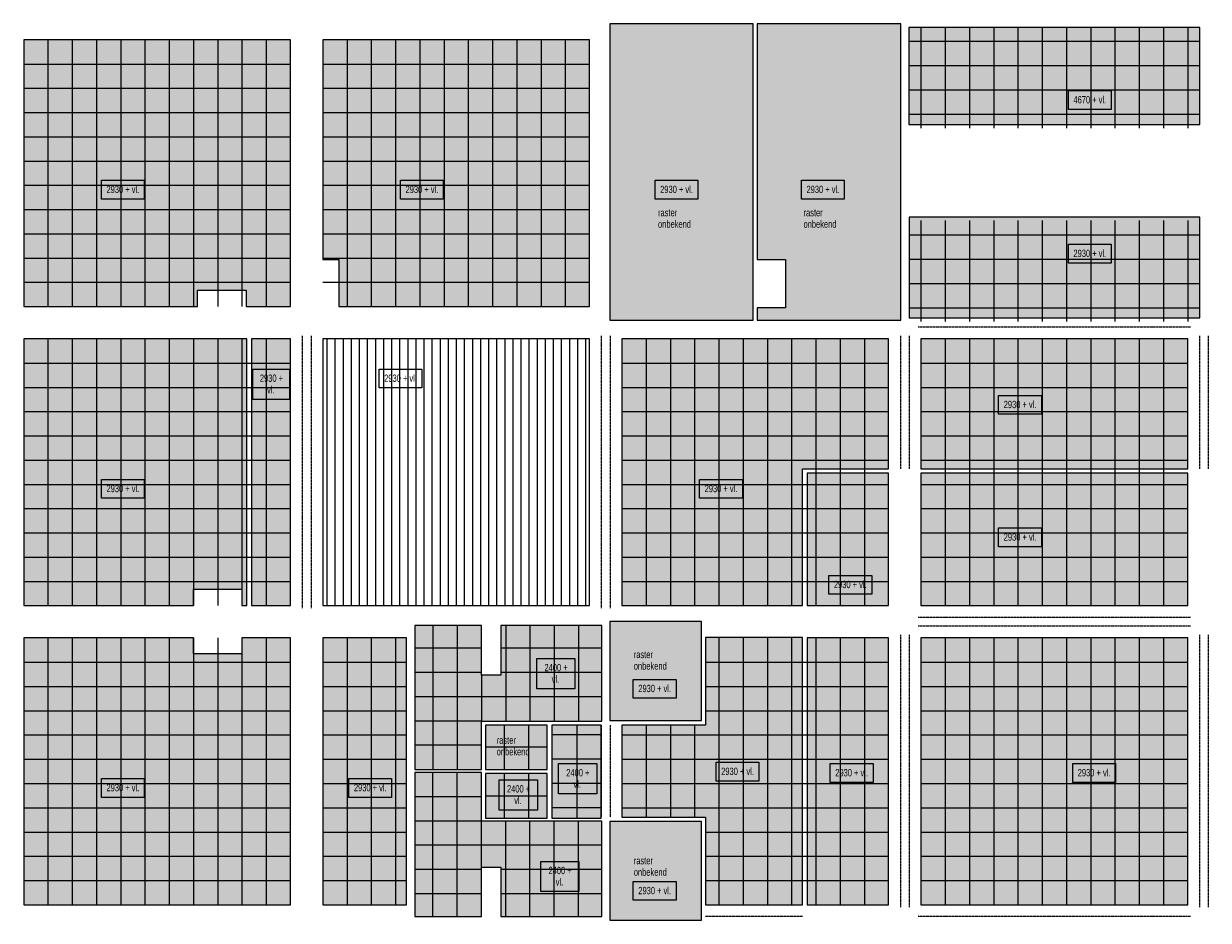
# Model space of a CAD drawing. Header units: millimetres. Extents: x 73705 to 433105, y 109410 to 279410.
# Tile 42 of 90: x 221480 to 250791, y 149573 to 171755. Entities that reach past the tile are written whole.
import ezdxf

# ---------------------------------------------------------------- set-up
doc = ezdxf.new("R2010")
doc.units = ezdxf.units.MM
doc.linetypes.add('Overhead', pattern=[2.5, 1.5, -1])
for name, color, linetype, lineweight in [('A-DETL', 90, 'Continuous', 9), ('A-DETL-GENF', 92, 'Continuous', 9), ('A-DETL-THIN', 151, 'Continuous', 9), ('A-FLOR-OVHD', 1, 'Overhead', 9), ('G-ANNO-TEXT', 231, 'Continuous', 9)]:
    doc.layers.add(name, color=color, linetype=linetype, lineweight=lineweight)
doc.styles.add('Arial Narrow', font='ARIALN.TTF', dxfattribs={"width": 0.9, "height": 180})
doc.styles.add('Arial Narrow_B', font='ARIALN.TTF', dxfattribs={"width": 0.9, "height": 180})

msp = doc.modelspace()

# ---------------------------------------------------------------- hatches: boundary and pattern name
at = {"layer": 'A-DETL-GENF'}
for points in [[(235981.1, 164422), (239531.1, 164422), (239531.1, 171755), (235981.1, 171755), (235981.1, 164757.5)], [(240331.6, 164422), (243181.1, 164422), (243181.1, 171755), (239631.1, 171755), (239631.1, 165922), (240331.6, 165922), (240331.6, 164722), (239631.1, 164722), (239631.1, 164422)], [(250581.1, 169265), (250581.1, 171664.5), (243381.1, 171664.5), (243381.1, 169265)], [(228080.4, 164757.5), (228080.4, 171357.5), (221480.4, 171357.5), (221480.4, 164757.5), (225781.1, 164757.5), (225781.1, 165165), (226981.1, 165165), (226981.1, 164757.5)], [(229281.1, 164757.5), (235480.4, 164757.5), (235480.4, 171357.5), (228880.4, 171357.5), (228880.4, 165922), (229281.1, 165922)], [(250581.1, 164475), (250581.1, 166965), (243391.1, 166965), (243391.1, 164475)], [(236280.4, 157357.5), (240751.1, 157357.5), (240751.1, 160746), (242880.4, 160746), (242880.4, 163957.5), (236280.4, 163957.5), (236280.4, 159281.7)], [(241040.1, 157362), (242880.4, 157362), (242880.4, 160632), (240865.1, 160632), (240865.1, 157362)], [(231157.4, 153303), (232807.4, 153303), (232807.4, 154503), (235782.4, 154503), (235782.4, 156865.5), (233282.4, 156865.5), (233282.4, 155640.5), (232807.4, 155640.5), (232807.4, 156865.5), (231157.4, 156865.5), (231157.4, 154503)], [(238251.1, 154517), (238251.1, 156964.5), (235981.1, 156964.5), (235981.1, 154517), (236281.7, 154517)], [(221480.4, 149957.5), (228080.4, 149957.5), (228080.4, 156557.5), (226881.1, 156557.5), (226881.1, 156165), (225681.1, 156165), (225681.1, 156557.5), (221480.4, 156557.5), (221480.4, 156165)], [(230956.1, 149957.5), (230956.1, 156557.5), (228880.4, 156557.5), (228880.4, 149957.5)], [(238351.1, 149958), (240751.1, 149958), (240751.1, 156573), (238351.1, 156573), (238351.1, 154403), (236281.7, 154403), (236281.7, 152127.5), (238351.1, 152127.5)], [(241040.1, 149957.5), (242880.4, 149957.5), (242880.4, 156557.5), (240865.1, 156557.5), (240865.1, 149957.5)], [(250280.4, 149957.5), (250280.4, 156557.5), (243680.4, 156557.5), (243680.4, 149957.5)], [(234434.4, 153303), (234434.4, 154403), (232907.4, 154403), (232907.4, 153303), (233282.4, 153303)], [(234548.4, 152103), (235771.1, 152103), (235771.1, 154403), (234548.4, 154403)], [(235480.4, 149665.5), (235782.4, 149665.5), (235782.4, 152028), (232807.4, 152028), (232807.4, 153228), (231157.4, 153228), (231157.4, 149665.5), (232807.4, 149665.5), (232807.4, 150890.5), (233282.4, 150890.5), (233282.4, 149665.5), (234548.4, 149665.5)], [(232907.4, 152103), (234434.4, 152103), (234434.4, 153203), (232907.4, 153203)], [(235981.1, 149573), (238251.1, 149573), (238251.1, 152020.5), (235981.1, 152020.5), (235981.1, 149665.5)]]:
    msp.add_hatch(color=10, dxfattribs=at).paths.add_polyline_path(points)
h = msp.add_hatch(color=10, dxfattribs=at)
h.paths.add_polyline_path([(225681.1, 157357.5), (225681.1, 157765), (226881.1, 157765), (226881.1, 157357.5), (227003.1, 157357.5), (227003.1, 163957.5), (221480.4, 163957.5), (221480.4, 157357.5), (225594.1, 157357.5)])
h.paths.add_polyline_path([(228080.4, 157357.5), (228080.4, 163957.5), (227117.1, 163957.5), (227117.1, 157357.5)])
h = msp.add_hatch(dxfattribs=at)
h.set_pattern_fill('FP_2', color=27, style=0, pattern_type=2)
h.set_pattern_definition([(90, (352990.5, -123639.95), (-200, 1e-14), [])])
h.paths.add_polyline_path([(228880.4, 157357.5), (235480.4, 157357.5), (235480.4, 163957.5), (228880.4, 163957.5), (228880.4, 159281.7)])
h = msp.add_hatch(color=10, dxfattribs=at)
h.paths.add_polyline_path([(243680.4, 157357.5), (250280.4, 157357.5), (250280.4, 160632), (243680.4, 160632)])
h.paths.add_polyline_path([(250280.4, 160746), (250280.4, 163957.5), (243680.4, 163957.5), (243680.4, 160746)])

# ---------------------------------------------------------------- linework, layer by layer
at = {"layer": 'A-DETL'}
for p, q in [((250581.1, 171664.5), (243381.1, 171664.5)), ((243381.1, 171664.5), (243381.1, 169265)), ((243680.4, 171679.5), (243680.4, 169174.5)), ((244280.4, 171679.5), (244280.4, 169174.5)), ((244880.4, 171679.5), (244880.4, 169174.5)), ((245480.4, 171679.5), (245480.4, 169174.5)), ((246080.4, 171679.5), (246080.4, 169174.5)), ((246680.4, 171679.5), (246680.4, 169174.5)), ((247280.4, 171679.5), (247280.4, 169174.5)), ((247880.4, 171679.5), (247880.4, 169174.5)), ((248480.4, 171679.5), (248480.4, 169174.5)), ((249080.4, 171679.5), (249080.4, 169174.5)), ((249680.4, 171679.5), (249680.4, 169174.5)), ((250280.4, 171679.5), (250280.4, 169174.5)), ((250581.1, 169265), (250581.1, 171664.5)), ((222080.4, 171357.5), (222080.4, 164757.5)), ((222680.4, 171357.5), (222680.4, 164757.5)), ((223280.4, 171357.5), (223280.4, 164757.5)), ((223880.4, 171357.5), (223880.4, 164757.5)), ((224480.4, 171357.5), (224480.4, 164757.5)), ((225080.4, 171357.5), (225080.4, 164757.5)), ((225680.4, 171357.5), (225680.4, 164757.5)), ((226280.4, 171357.5), (226280.4, 164757.5)), ((226880.4, 171357.5), (226880.4, 164757.5)), ((227480.4, 171357.5), (227480.4, 164757.5)), ((229480.4, 171357.5), (229480.4, 164757.5)), ((230080.4, 171357.5), (230080.4, 164757.5)), ((230680.4, 171357.5), (230680.4, 164757.5)), ((231280.4, 171357.5), (231280.4, 164757.5)), ((231880.4, 171357.5), (231880.4, 164757.5)), ((232480.4, 171357.5), (232480.4, 164757.5)), ((233080.4, 171357.5), (233080.4, 164757.5)), ((233680.4, 171357.5), (233680.4, 164757.5)), ((234280.4, 171357.5), (234280.4, 164757.5)), ((234880.4, 171357.5), (234880.4, 164757.5)), ((243391.1, 171319.5), (250581.1, 171319.5)), ((221480.4, 170757.5), (228080.4, 170757.5)), ((228880.4, 170757.5), (235480.4, 170757.5)), ((243391.1, 170719.5), (250581.1, 170719.5)), ((221480.4, 170157.5), (228080.4, 170157.5)), ((228880.4, 170157.5), (235480.4, 170157.5)), ((243391.1, 170119.5), (250581.1, 170119.5)), ((221480.4, 169557.5), (228080.4, 169557.5)), ((228880.4, 169557.5), (235480.4, 169557.5)), ((243391.1, 169519.5), (250581.1, 169519.5)), ((243381.1, 169265), (250581.1, 169265)), ((221480.4, 168957.5), (228080.4, 168957.5)), ((228880.4, 168957.5), (235480.4, 168957.5)), ((221480.4, 168357.5), (228080.4, 168357.5)), ((228880.4, 168357.5), (235480.4, 168357.5)), ((221480.4, 167757.5), (228080.4, 167757.5)), ((228880.4, 167757.5), (235480.4, 167757.5)), ((221480.4, 167157.5), (228080.4, 167157.5)), ((228880.4, 167157.5), (235480.4, 167157.5)), ((250581.1, 166965), (243391.1, 166965)), ((243391.1, 166965), (243391.1, 164475)), ((243680.4, 166889.5), (243680.4, 164384.5)), ((244280.4, 166889.5), (244280.4, 164384.5)), ((244880.4, 166889.5), (244880.4, 164384.5)), ((245480.4, 166889.5), (245480.4, 164384.5)), ((246080.4, 166889.5), (246080.4, 164384.5)), ((246680.4, 166889.5), (246680.4, 164384.5)), ((247280.4, 166889.5), (247280.4, 164384.5)), ((247880.4, 166889.5), (247880.4, 164384.5)), ((248480.4, 166889.5), (248480.4, 164384.5)), ((249080.4, 166889.5), (249080.4, 164384.5)), ((249680.4, 166889.5), (249680.4, 164384.5)), ((250280.4, 166889.5), (250280.4, 164384.5)), ((250581.1, 164475), (250581.1, 166965)), ((221480.4, 166557.5), (228080.4, 166557.5)), ((228880.4, 166557.5), (235480.4, 166557.5)), ((243391.1, 166529.5), (250581.1, 166529.5)), ((221480.4, 165957.5), (228080.4, 165957.5)), ((228880.4, 165957.5), (235480.4, 165957.5)), ((243391.1, 165929.5), (250581.1, 165929.5)), ((221480.4, 165357.5), (228080.4, 165357.5)), ((228880.4, 165357.5), (235480.4, 165357.5)), ((243391.1, 165329.5), (250581.1, 165329.5)), ((243391.1, 164729.5), (250581.1, 164729.5)), ((243391.1, 164475), (250581.1, 164475)), ((222080.4, 163957.5), (222080.4, 157357.5)), ((222680.4, 163957.5), (222680.4, 157357.5)), ((223280.4, 163957.5), (223280.4, 157357.5)), ((223880.4, 163957.5), (223880.4, 157357.5)), ((224480.4, 163957.5), (224480.4, 157357.5)), ((225080.4, 163957.5), (225080.4, 157357.5)), ((225680.4, 163957.5), (225680.4, 157357.5)), ((226280.4, 163957.5), (226280.4, 157357.5)), ((226880.4, 163957.5), (226880.4, 157357.5)), ((227480.4, 163957.5), (227480.4, 157357.5)), ((236880.4, 163957.5), (236880.4, 157357.5)), ((237480.4, 163957.5), (237480.4, 157357.5)), ((238080.4, 163957.5), (238080.4, 157357.5)), ((238680.4, 163957.5), (238680.4, 157357.5)), ((239280.4, 163957.5), (239280.4, 157357.5)), ((239880.4, 163957.5), (239880.4, 157357.5)), ((240480.4, 163957.5), (240480.4, 157357.5)), ((241080.4, 163957.5), (241080.4, 157357.5)), ((241680.4, 163957.5), (241680.4, 157357.5)), ((242280.4, 163957.5), (242280.4, 157357.5)), ((244280.4, 163957.5), (244280.4, 157357.5)), ((244880.4, 163957.5), (244880.4, 157357.5)), ((245480.4, 163957.5), (245480.4, 157357.5)), ((246080.4, 163957.5), (246080.4, 157357.5)), ((246680.4, 163957.5), (246680.4, 157357.5)), ((247280.4, 163957.5), (247280.4, 157357.5)), ((247880.4, 163957.5), (247880.4, 157357.5)), ((248480.4, 163957.5), (248480.4, 157357.5)), ((249080.4, 163957.5), (249080.4, 157357.5)), ((249680.4, 163957.5), (249680.4, 157357.5)), ((221480.4, 163357.5), (228080.4, 163357.5)), ((236280.4, 163357.5), (242880.4, 163357.5)), ((243680.4, 163357.5), (250280.4, 163357.5)), ((221480.4, 162757.5), (228080.4, 162757.5)), ((236280.4, 162757.5), (242880.4, 162757.5)), ((243680.4, 162757.5), (250280.4, 162757.5)), ((221480.4, 162157.5), (228080.4, 162157.5)), ((236280.4, 162157.5), (242880.4, 162157.5)), ((243680.4, 162157.5), (250280.4, 162157.5)), ((221480.4, 161557.5), (228080.4, 161557.5)), ((236280.4, 161557.5), (242880.4, 161557.5)), ((243680.4, 161557.5), (250280.4, 161557.5)), ((221480.4, 160957.5), (228080.4, 160957.5)), ((236280.4, 160957.5), (242880.4, 160957.5)), ((243680.4, 160957.5), (250280.4, 160957.5)), ((242880.4, 160632), (240865.1, 160632)), ((240865.1, 160632), (240865.1, 157362)), ((242880.4, 157362), (242880.4, 160632)), ((221480.4, 160357.5), (228080.4, 160357.5)), ((236280.4, 160357.5), (242880.4, 160357.5)), ((243680.4, 160357.5), (250280.4, 160357.5)), ((221480.4, 159757.5), (228080.4, 159757.5)), ((236280.4, 159757.5), (242880.4, 159757.5)), ((243680.4, 159757.5), (250280.4, 159757.5)), ((221480.4, 159157.5), (228080.4, 159157.5)), ((236280.4, 159157.5), (242880.4, 159157.5)), ((243680.4, 159157.5), (250280.4, 159157.5)), ((221480.4, 158557.5), (228080.4, 158557.5)), ((236280.4, 158557.5), (242880.4, 158557.5)), ((243680.4, 158557.5), (250280.4, 158557.5)), ((221480.4, 157957.5), (228080.4, 157957.5)), ((236280.4, 157957.5), (242880.4, 157957.5)), ((243680.4, 157957.5), (250280.4, 157957.5)), ((240865.1, 157362), (242880.4, 157362)), ((232807.4, 156865.5), (231157.4, 156865.5)), ((231157.4, 156865.5), (231157.4, 153303)), ((231607.4, 156860), (231607.4, 153315)), ((232207.4, 156860), (232207.4, 153315)), ((232807.4, 155640.5), (232807.4, 156865.5)), ((235782.4, 156865.5), (233282.4, 156865.5)), ((233282.4, 156865.5), (233282.4, 155640.5)), ((233407.4, 156860), (233407.4, 154503)), ((234007.4, 156860), (234007.4, 154503)), ((234607.4, 156860), (234607.4, 154503)), ((235207.4, 156860), (235207.4, 154503)), ((235782.4, 154503), (235782.4, 156865.5)), ((222080.4, 156557.5), (222080.4, 149957.5)), ((222680.4, 156557.5), (222680.4, 149957.5)), ((223280.4, 156557.5), (223280.4, 149957.5)), ((223880.4, 156557.5), (223880.4, 149957.5)), ((224480.4, 156557.5), (224480.4, 149957.5)), ((225080.4, 156557.5), (225080.4, 149957.5)), ((225680.4, 156557.5), (225680.4, 149957.5)), ((226280.4, 156557.5), (226280.4, 149957.5)), ((226880.4, 156557.5), (226880.4, 149957.5)), ((227480.4, 156557.5), (227480.4, 149957.5)), ((229480.4, 156557.5), (229480.4, 149957.5)), ((230080.4, 156557.5), (230080.4, 149957.5)), ((230680.4, 156557.5), (230680.4, 149957.5)), ((238680.4, 156557.5), (238680.4, 149957.5)), ((239280.4, 156557.5), (239280.4, 149957.5)), ((239880.4, 156557.5), (239880.4, 149957.5)), ((240480.4, 156557.5), (240480.4, 149957.5)), ((241080.4, 156557.5), (241080.4, 149957.5)), ((241680.4, 156557.5), (241680.4, 149957.5)), ((242280.4, 156557.5), (242280.4, 149957.5)), ((244280.4, 156557.5), (244280.4, 149957.5)), ((244880.4, 156557.5), (244880.4, 149957.5)), ((245480.4, 156557.5), (245480.4, 149957.5)), ((246080.4, 156557.5), (246080.4, 149957.5)), ((246680.4, 156557.5), (246680.4, 149957.5)), ((247280.4, 156557.5), (247280.4, 149957.5)), ((247880.4, 156557.5), (247880.4, 149957.5)), ((248480.4, 156557.5), (248480.4, 149957.5)), ((249080.4, 156557.5), (249080.4, 149957.5)), ((249680.4, 156557.5), (249680.4, 149957.5)), ((232807.4, 156303), (231157.4, 156303)), ((235776.1, 156303), (233282.4, 156303)), ((221480.4, 155957.5), (228080.4, 155957.5)), ((228880.4, 155957.5), (230956.1, 155957.5)), ((238351.1, 155957.5), (242880.4, 155957.5)), ((243680.4, 155957.5), (250280.4, 155957.5)), ((232807.4, 155703), (231157.4, 155703)), ((232807.4, 155665), (232807.4, 154503)), ((233282.4, 155640.5), (232807.4, 155640.5)), ((235776.1, 155703), (233282.4, 155703)), ((221480.4, 155357.5), (228080.4, 155357.5)), ((228880.4, 155357.5), (230956.1, 155357.5)), ((238351.1, 155357.5), (242880.4, 155357.5)), ((243680.4, 155357.5), (250280.4, 155357.5)), ((235776.1, 155103), (231157.4, 155103)), ((221480.4, 154757.5), (228080.4, 154757.5)), ((228880.4, 154757.5), (230956.1, 154757.5)), ((232807.4, 154503), (231157.4, 154503)), ((232807.4, 153303), (232807.4, 154503)), ((232807.4, 154503), (235782.4, 154503)), ((238351.1, 154757.5), (242880.4, 154757.5)), ((243680.4, 154757.5), (250280.4, 154757.5)), ((233370.9, 154403), (233370.9, 153303)), ((233970.9, 154403), (233970.9, 153303)), ((235164.8, 154403), (235164.8, 152103)), ((236880.4, 154403), (236880.4, 152127.5)), ((237480.4, 154403), (237480.4, 152127.5)), ((238080.4, 154403), (238080.4, 152127.5)), ((221480.4, 154157.5), (228080.4, 154157.5)), ((228880.4, 154157.5), (230956.1, 154157.5)), ((232807.4, 153903), (231157.4, 153903)), ((235764.8, 154157.5), (234548.4, 154157.5)), ((236280.4, 154157.5), (242880.4, 154157.5)), ((243680.4, 154157.5), (250280.4, 154157.5)), ((234434.4, 153853), (232907.4, 153853)), ((221480.4, 153557.5), (228080.4, 153557.5)), ((228880.4, 153557.5), (230956.1, 153557.5)), ((231157.4, 153303), (232807.4, 153303)), ((235764.8, 153557.5), (234548.4, 153557.5)), ((236280.4, 153557.5), (242880.4, 153557.5)), ((243680.4, 153557.5), (250280.4, 153557.5)), ((232807.4, 153228), (231157.4, 153228)), ((231157.4, 153228), (231157.4, 149665.5)), ((231607.4, 149671), (231607.4, 153216)), ((232207.4, 149671), (232207.4, 153216)), ((232807.4, 152028), (232807.4, 153228)), ((234434.4, 153203), (232907.4, 153203)), ((232907.4, 153203), (232907.4, 152103)), ((233370.9, 153203), (233370.9, 152103)), ((233970.9, 153203), (233970.9, 152103)), ((234434.4, 152103), (234434.4, 153203)), ((221480.4, 152957.5), (228080.4, 152957.5)), ((228880.4, 152957.5), (230956.1, 152957.5)), ((235764.8, 152957.5), (234548.4, 152957.5)), ((236280.4, 152957.5), (242880.4, 152957.5)), ((243680.4, 152957.5), (250280.4, 152957.5)), ((232807.4, 152628), (231157.4, 152628)), ((232907.4, 152653), (234434.4, 152653)), ((221480.4, 152357.5), (228080.4, 152357.5)), ((228880.4, 152357.5), (230956.1, 152357.5)), ((235764.8, 152357.5), (234548.4, 152357.5)), ((236280.4, 152357.5), (242880.4, 152357.5)), ((243680.4, 152357.5), (250280.4, 152357.5)), ((232807.4, 152028), (231157.4, 152028)), ((232807.4, 150866), (232807.4, 152028)), ((235782.4, 152028), (232807.4, 152028)), ((232907.4, 152103), (234434.4, 152103)), ((233407.4, 149671), (233407.4, 152028)), ((234007.4, 149671), (234007.4, 152028)), ((234607.4, 149671), (234607.4, 152028)), ((235207.4, 149671), (235207.4, 152028)), ((235782.4, 149665.5), (235782.4, 152028)), ((221480.4, 151757.5), (228080.4, 151757.5)), ((228880.4, 151757.5), (230956.1, 151757.5)), ((238351.1, 151757.5), (242880.4, 151757.5)), ((243680.4, 151757.5), (250280.4, 151757.5)), ((235776.1, 151428), (231157.4, 151428)), ((221480.4, 151157.5), (228080.4, 151157.5)), ((228880.4, 151157.5), (230956.1, 151157.5)), ((238351.1, 151157.5), (242880.4, 151157.5)), ((243680.4, 151157.5), (250280.4, 151157.5)), ((232807.4, 150828), (231157.4, 150828)), ((232807.4, 149665.5), (232807.4, 150890.5)), ((232807.4, 150890.5), (233282.4, 150890.5)), ((233282.4, 150890.5), (233282.4, 149665.5)), ((235776.1, 150828), (233282.4, 150828)), ((221480.4, 150557.5), (228080.4, 150557.5)), ((228880.4, 150557.5), (230956.1, 150557.5)), ((238351.1, 150557.5), (242880.4, 150557.5)), ((243680.4, 150557.5), (250280.4, 150557.5)), ((232807.4, 150228), (231157.4, 150228)), ((235776.1, 150228), (233282.4, 150228)), ((231157.4, 149665.5), (232807.4, 149665.5)), ((233282.4, 149665.5), (235782.4, 149665.5))]:
    msp.add_line(p, q, dxfattribs=at)
at = {"layer": 'A-DETL-THIN'}
for p, q in [((239531.1, 171755), (235981.1, 171755)), ((235981.1, 171755), (235981.1, 164422)), ((239531.1, 164422), (239531.1, 171755)), ((243181.1, 171755), (239631.1, 171755)), ((239631.1, 171755), (239631.1, 165922)), ((243181.1, 164422), (243181.1, 171755)), ((228080.4, 171357.5), (221480.4, 171357.5)), ((221480.4, 171357.5), (221480.4, 164757.5)), ((228080.4, 164757.5), (228080.4, 171357.5)), ((235480.4, 171357.5), (228880.4, 171357.5)), ((228880.4, 171357.5), (228880.4, 165922)), ((235480.4, 164757.5), (235480.4, 171357.5)), ((228880.4, 165922), (229281.1, 165922)), ((229281.1, 165922), (229281.1, 164757.5)), ((239631.1, 165922), (240331.6, 165922)), ((240331.6, 165922), (240331.6, 164722)), ((225781.1, 164757.5), (225781.1, 165165)), ((225781.1, 165165), (226981.1, 165165)), ((226981.1, 165165), (226981.1, 164757.5)), ((221480.4, 164757.5), (225781.1, 164757.5)), ((226981.1, 164757.5), (228080.4, 164757.5)), ((229281.1, 164757.5), (235480.4, 164757.5)), ((240331.6, 164722), (239631.1, 164722)), ((239631.1, 164722), (239631.1, 164422)), ((235981.1, 164422), (239531.1, 164422)), ((239631.1, 164422), (243181.1, 164422)), ((227003.1, 163957.5), (221480.4, 163957.5)), ((221480.4, 163957.5), (221480.4, 157357.5)), ((227003.1, 157357.5), (227003.1, 163957.5)), ((228080.4, 163957.5), (227117.1, 163957.5)), ((227117.1, 163957.5), (227117.1, 157357.5)), ((228080.4, 157357.5), (228080.4, 163957.5)), ((235480.4, 163957.5), (228880.4, 163957.5)), ((228880.4, 163957.5), (228880.4, 157357.5)), ((235480.4, 157357.5), (235480.4, 163957.5)), ((242880.4, 163957.5), (236280.4, 163957.5)), ((236280.4, 163957.5), (236280.4, 157357.5)), ((242880.4, 160746), (242880.4, 163957.5)), ((250280.4, 163957.5), (243680.4, 163957.5)), ((243680.4, 163957.5), (243680.4, 160746)), ((250280.4, 160746), (250280.4, 163957.5)), ((240751.1, 157357.5), (240751.1, 160746)), ((240751.1, 160746), (242880.4, 160746)), ((243680.4, 160746), (250280.4, 160746)), ((250280.4, 160632), (243680.4, 160632)), ((243680.4, 160632), (243680.4, 157357.5)), ((250280.4, 157357.5), (250280.4, 160632)), ((225681.1, 157357.5), (225681.1, 157765)), ((225681.1, 157765), (226881.1, 157765)), ((226881.1, 157765), (226881.1, 157357.5)), ((221480.4, 157357.5), (225681.1, 157357.5)), ((226881.1, 157357.5), (227003.1, 157357.5)), ((227117.1, 157357.5), (228080.4, 157357.5)), ((228880.4, 157357.5), (235480.4, 157357.5)), ((236280.4, 157357.5), (240751.1, 157357.5)), ((243680.4, 157357.5), (250280.4, 157357.5)), ((238251.1, 156964.5), (235981.1, 156964.5)), ((235981.1, 156964.5), (235981.1, 154517)), ((238251.1, 154517), (238251.1, 156964.5)), ((225681.1, 156557.5), (221480.4, 156557.5)), ((221480.4, 156557.5), (221480.4, 149957.5)), ((225681.1, 156165), (225681.1, 156557.5)), ((228080.4, 156557.5), (226881.1, 156557.5)), ((226881.1, 156557.5), (226881.1, 156165)), ((228080.4, 149957.5), (228080.4, 156557.5)), ((230956.1, 156557.5), (228880.4, 156557.5)), ((228880.4, 156557.5), (228880.4, 149957.5)), ((230956.1, 149957.5), (230956.1, 156557.5)), ((240751.1, 156573), (238351.1, 156573)), ((238351.1, 156573), (238351.1, 154403)), ((240751.1, 149958), (240751.1, 156573)), ((242880.4, 156557.5), (240865.1, 156557.5)), ((240865.1, 156557.5), (240865.1, 149957.5)), ((242880.4, 149957.5), (242880.4, 156557.5)), ((250280.4, 156557.5), (243680.4, 156557.5)), ((243680.4, 156557.5), (243680.4, 149957.5)), ((250280.4, 149957.5), (250280.4, 156557.5)), ((226881.1, 156165), (225681.1, 156165)), ((235981.1, 154517), (238251.1, 154517)), ((234434.4, 154403), (232907.4, 154403)), ((232907.4, 154403), (232907.4, 153303)), ((234434.4, 153303), (234434.4, 154403)), ((235771.1, 154403), (234548.4, 154403)), ((234548.4, 154403), (234548.4, 152103)), ((235771.1, 152103), (235771.1, 154403)), ((238351.1, 154403), (236281.7, 154403)), ((236281.7, 154403), (236281.7, 152127.5)), ((232907.4, 153303), (234434.4, 153303)), ((236281.7, 152127.5), (238351.1, 152127.5)), ((238351.1, 152127.5), (238351.1, 149958)), ((234548.4, 152103), (235771.1, 152103)), ((238251.1, 152020.5), (235981.1, 152020.5)), ((235981.1, 152020.5), (235981.1, 149573)), ((238251.1, 149573), (238251.1, 152020.5)), ((221480.4, 149957.5), (228080.4, 149957.5)), ((228880.4, 149957.5), (230956.1, 149957.5)), ((238351.1, 149958), (240751.1, 149958)), ((240865.1, 149957.5), (242880.4, 149957.5)), ((243680.4, 149957.5), (250280.4, 149957.5)), ((235981.1, 149573), (238251.1, 149573))]:
    msp.add_line(p, q, dxfattribs=at)
at = {"layer": 'A-FLOR-OVHD'}
for p, q in [((243611.1, 164475), (250351.1, 164475)), ((243611.1, 164255), (250351.1, 164255)), ((228371.1, 164035), (228371.1, 157295)), ((228591.1, 164035), (228591.1, 157295)), ((235771.1, 164035), (235771.1, 157295)), ((235991.1, 164035), (235991.1, 157295)), ((243171.1, 164035), (243171.1, 160746)), ((243391.1, 164035), (243391.1, 160746)), ((250571.1, 164035), (250571.1, 160746)), ((250791.1, 164035), (250791.1, 160746)), ((243611.1, 157075), (250351.1, 157075)), ((243611.1, 156855), (250351.1, 156855)), ((243171.1, 156635), (243171.1, 149895)), ((243391.1, 156635), (243391.1, 149895)), ((250571.1, 156635), (250571.1, 149895)), ((250791.1, 156635), (250791.1, 149895)), ((235771.1, 154403), (235771.1, 152127.5)), ((235991.1, 154403), (235991.1, 152127.5)), ((238351.1, 149675), (240751.1, 149675)), ((243611.1, 149675), (250351.1, 149675))]:
    msp.add_line(p, q, dxfattribs=at)
at = {"layer": 'G-ANNO-TEXT', "color": 150, "flags": 128}
for points in [[(247328.2, 170098.2), (248387.5, 170098.2), (248387.5, 169633.2), (247328.2, 169633.2)], [(247328.2, 166298.2), (248387.5, 166298.2), (248387.5, 165833.2), (247328.2, 165833.2)], [(242462.7, 157641.2), (241403.3, 157641.2), (241403.3, 158106.2), (242462.7, 158106.2)], [(234174.3, 156050.4), (235118.1, 156050.4), (235118.1, 155301.4), (234174.3, 155301.4)], [(233247.4, 153050.4), (234191.1, 153050.4), (234191.1, 152301.4), (233247.4, 152301.4)], [(234274.3, 151030.9), (235218.1, 151030.9), (235218.1, 150281.9), (234274.3, 150281.9)]]:
    msp.add_lwpolyline(points, close=True, dxfattribs=at)
at = {"layer": 'G-ANNO-TEXT', "color": 134, "flags": 128}
for points in [[(223403.3, 167880.2), (224462.7, 167880.2), (224462.7, 167415.2), (223403.3, 167415.2)], [(230803.3, 167880.2), (231862.7, 167880.2), (231862.7, 167415.2), (230803.3, 167415.2)], [(237103.3, 167880.2), (238162.7, 167880.2), (238162.7, 167415.2), (237103.3, 167415.2)], [(240723.3, 167880.2), (241782.7, 167880.2), (241782.7, 167415.2), (240723.3, 167415.2)], [(227150.5, 163209.7), (228057, 163209.7), (228057, 162460.7), (227150.5, 162460.7)], [(230274.1, 163209.7), (231333.5, 163209.7), (231333.5, 162744.7), (230274.1, 162744.7)], [(245603.3, 162559.8), (246662.7, 162559.8), (246662.7, 162094.8), (245603.3, 162094.8)], [(223403.3, 160480.2), (224462.7, 160480.2), (224462.7, 160015.2), (223403.3, 160015.2)], [(238203.3, 160480.2), (239262.7, 160480.2), (239262.7, 160015.2), (238203.3, 160015.2)], [(245603.3, 159280.2), (246662.7, 159280.2), (246662.7, 158815.2), (245603.3, 158815.2)], [(236562.2, 155533.7), (237621.6, 155533.7), (237621.6, 155068.7), (236562.2, 155068.7)], [(234714, 153450.4), (235657.7, 153450.4), (235657.7, 152701.4), (234714, 152701.4)], [(238612.8, 153483.1), (239672.2, 153483.1), (239672.2, 153018.1), (238612.8, 153018.1)], [(241435.3, 153450.4), (242494.7, 153450.4), (242494.7, 152985.4), (241435.3, 152985.4)], [(247435.3, 153450.4), (248494.7, 153450.4), (248494.7, 152985.4), (247435.3, 152985.4)], [(223403.3, 153080.2), (224462.7, 153080.2), (224462.7, 152615.2), (223403.3, 152615.2)], [(229525.3, 153080.2), (230584.7, 153080.2), (230584.7, 152615.2), (229525.3, 152615.2)], [(236562.2, 150533.7), (237621.6, 150533.7), (237621.6, 150068.7), (236562.2, 150068.7)]]:
    msp.add_lwpolyline(points, close=True, dxfattribs=at)

# ---------------------------------------------------------------- texts
at = {"layer": 'G-ANNO-TEXT', "color": 150, "char_height": 180, "attachment_point": 1, "style": 'Arial Narrow_B'}
for s, insert, width in [('4670 + vl.', (247453.9, 169963.3), 974.05), ('2930 + vl.', (247453.9, 166163.3), 974.05), ('2930 + vl.', (241527.3, 157971.4), 974.05), ('2400 + ', (234365.6, 155915.5), 735.949), ('vl.', (234544.1, 155631.1), 238.101), ('2400 + ', (233438.6, 152915.5), 735.949), ('vl.', (233617.2, 152631.1), 238.101), ('2400 + ', (234465.6, 150896), 735.949), ('vl.', (234644.1, 150611.6), 238.101)]:
    msp.add_mtext(s, dxfattribs=dict(at, insert=insert, width=width))
at = {"layer": 'G-ANNO-TEXT', "color": 134, "char_height": 180, "attachment_point": 1, "style": 'Arial Narrow_B'}
for s, insert, width in [('2930 + vl.', (223529, 167745.3), 974.05), ('2930 + vl.', (230929, 167745.3), 974.05), ('2930 + vl.', (237229, 167745.3), 974.05), ('2930 + vl.', (240849, 167745.3), 974.05), ('2930 + ', (227323.9, 163074.8), 735.949), ('2930 + vl.', (230399.8, 163074.8), 974.05), ('vl.', (227502.5, 162790.4), 238.101), ('2930 + vl.', (245729, 162424.9), 974.05), ('2930 + vl.', (223529, 160345.3), 974.05), ('2930 + vl.', (238329, 160345.3), 974.05), ('2930 + vl.', (245729, 159145.3), 974.05), ('2930 + vl.', (236687.9, 155398.8), 974.05), ('2400 + ', (234905.2, 153315.5), 735.949), ('2930 + vl.', (238738.5, 153348.2), 974.05), ('2930 + vl.', (241561.1, 153315.5), 974.05), ('2930 + vl.', (247561.1, 153315.5), 974.05), ('vl.', (235083.8, 153031.1), 238.101), ('2930 + vl.', (223529, 152945.3), 974.05), ('2930 + vl.', (229651, 152945.3), 974.05), ('2930 + vl.', (236687.9, 150398.8), 974.05)]:
    msp.add_mtext(s, dxfattribs=dict(at, insert=insert, width=width))
at = {"layer": 'G-ANNO-TEXT', "color": 7, "char_height": 180, "attachment_point": 1, "style": 'Arial Narrow'}
for s, insert, width in [('raster ', (237175.5, 167171.6), 613.291), ('raster ', (240775.5, 167171.6), 613.291), ('onbekend', (237175.5, 166887.2), 966.835), ('onbekend', (240775.5, 166887.2), 966.835), ('raster ', (236575.5, 156239.6), 613.291), ('onbekend', (236575.5, 155955.2), 966.835), ('raster ', (233183.3, 154120), 613.291), ('onbekend', (233183.3, 153835.5), 966.835), ('raster ', (236575.5, 151139.6), 613.291), ('onbekend', (236575.5, 150855.2), 966.835)]:
    msp.add_mtext(s, dxfattribs=dict(at, insert=insert, width=width))

doc.saveas('drawing.dxf')
